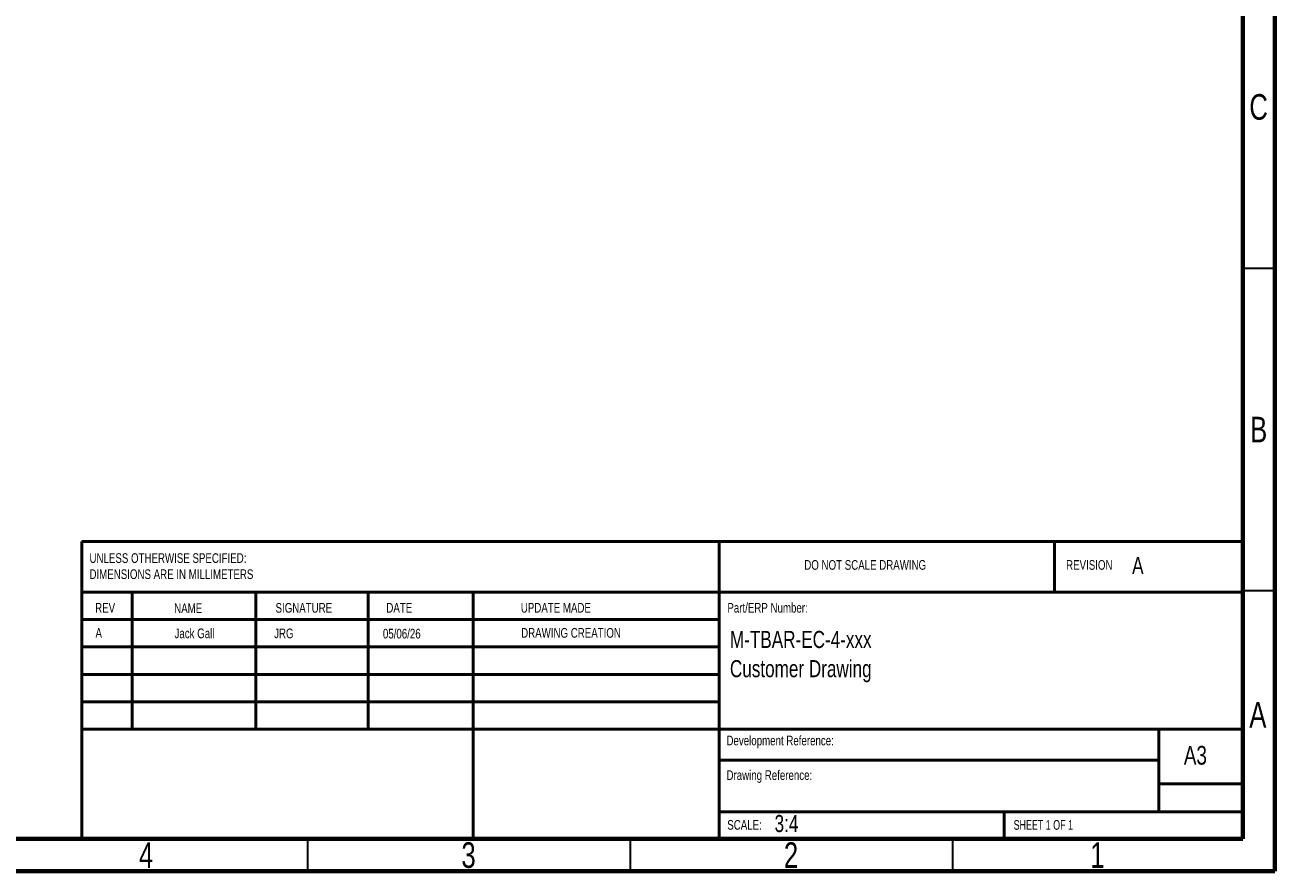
# Model space of a CAD drawing. Header units: millimetres. Extents: x 15 to 415, y 5 to 292.
# Tile 10 of 18: x 221 to 415, y 5 to 136. Entities that reach past the tile are written whole.
import ezdxf

# ---------------------------------------------------------------- set-up
doc = ezdxf.new("R2010")
doc.units = ezdxf.units.MM
doc.styles.add('SLDTEXTSTYLE0', font='TXT', dxfattribs={"width": 0.75})
doc.styles.add('SLDTEXTSTYLE1', font='TXT', dxfattribs={"width": 0.6875})

# ---------------------------------------------------------------- blocks, each defined once
blk = doc.blocks.new('SW_NOTE_0_2')
at = {"color": 0, "linetype": 'Continuous', "lineweight": 0, "char_height": 2.6458, "attachment_point": 1, "style": 'SLDTEXTSTYLE0'}
for s, insert in [('M-TBAR-EC-4-xxx', (0, 3.41)), ('Customer Drawing', (0, -1.12))]:
    blk.add_mtext(s, dxfattribs=dict(at, insert=insert))
blk = doc.blocks.new('SW_NOTE_0_3')
at = {"color": 0, "linetype": 'Continuous', "lineweight": 0, "char_height": 1.5, "attachment_point": 1, "style": 'SLDTEXTSTYLE0'}
for s, insert in [('UNLESS OTHERWISE SPECIFIED:', (0, 1.93)), ('DIMENSIONS ARE IN MILLIMETERS', (0, -0.57))]:
    blk.add_mtext(s, dxfattribs=dict(at, insert=insert))

msp = doc.modelspace()

# ---------------------------------------------------------------- linework, layer by layer
at = {"color": 7, "linetype": 'Continuous', "lineweight": 70}
for p, q in [((415, 292), (415, 5)), ((410, 287), (410, 10)), ((410, 10), (20, 10)), ((415, 5), (15, 5))]:
    msp.add_line(p, q, dxfattribs=at)
at = {"color": 7, "linetype": 'Continuous', "lineweight": 35}
for p, q in [((410, 98.5), (415, 98.5)), ((410, 48.5), (415, 48.5)), ((265, 10), (265, 5)), ((315, 10), (315, 5)), ((365, 10), (365, 5))]:
    msp.add_line(p, q, dxfattribs=at)
at = {"color": 7, "linetype": 'Continuous', "lineweight": 50}
for p, q in [((230, 56.084069), (410, 56.084069)), ((230, 56.084069), (230, 10)), ((328.8, 56.084069), (328.8, 10)), ((380.8, 48.25), (380.8, 56.084069)), ((410, 48.25), (230, 48.25)), ((237.8, 48.25), (237.8, 27)), ((256.990952, 48.25), (256.990952, 27)), ((274.398926, 48.25), (274.398926, 27)), ((290.650684, 10), (290.650684, 48.25)), ((328.8, 44), (230, 44)), ((328.8, 39.75), (230, 39.75)), ((328.8, 35.5), (230, 35.5)), ((328.8, 31.25), (230, 31.25)), ((284.6, 27), (230, 27)), ((284.6, 27), (410, 27)), ((397, 14.25), (397, 27)), ((397, 22.182065), (328.8, 22.182065)), ((410, 18.5), (397, 18.5)), ((410, 14.198294), (328.8, 14.198294)), ((373, 10), (373, 14.25))]:
    msp.add_line(p, q, dxfattribs=at)

# ---------------------------------------------------------------- block references
at = {"color": 7, "linetype": 'Continuous', "lineweight": 0}
for name, p in [('SW_NOTE_0_3', (231.188515, 52.350865)), ('SW_NOTE_0_2', (330.485547, 38.823585))]:
    msp.add_blockref(name, p, dxfattribs=at)

# ---------------------------------------------------------------- texts
for s, insert, char_height, attachment_point, style in [('C', (412.458659, 125.481927), 3.96875, 2, 'SLDTEXTSTYLE0'), ('B', (412.470602, 75.454469), 3.96875, 2, 'SLDTEXTSTYLE0'), ('DO NOT SCALE DRAWING', (342.019795, 53.217477), 1.5, 1, 'SLDTEXTSTYLE0'), ('REVISION', (382.613767, 53.217477), 1.5, 1, 'SLDTEXTSTYLE0'), ('A', (392.847482, 53.710401), 2.645833, 1, 'SLDTEXTSTYLE0'), ('REV', (232.062269, 46.561756), 1.5, 1, 'SLDTEXTSTYLE0'), ('SIGNATURE', (260.033588, 46.561756), 1.5, 1, 'SLDTEXTSTYLE0'), ('DATE', (277.214702, 46.576179), 1.5, 1, 'SLDTEXTSTYLE0'), ('UPDATE MADE', (298.065442, 46.576179), 1.5, 1, 'SLDTEXTSTYLE0'), ('Part/ERP Number:', (330.090161, 46.576179), 1.5, 1, 'SLDTEXTSTYLE0'), ('NAME', (244.322239, 46.501483), 1.5, 1, 'SLDTEXTSTYLE0'), ('A', (232.114948, 42.664773), 1.5, 1, 'SLDTEXTSTYLE0'), ('Jack Gall', (244.374918, 42.6045), 1.5, 1, 'SLDTEXTSTYLE0'), ('05/06/26', (276.68184, 42.560516), 1.5, 1, 'SLDTEXTSTYLE0'), ('DRAWING CREATION', (298.11812, 42.679196), 1.5, 1, 'SLDTEXTSTYLE0'), ('JRG', (259.815715, 42.6045), 1.5, 1, 'SLDTEXTSTYLE0'), ('A', (412.339688, 31.204469), 3.96875, 2, 'SLDTEXTSTYLE0'), ('Development Reference:', (329.953002, 25.986056), 1.5, 1, 'SLDTEXTSTYLE0'), ('A3', (400.871156, 24.406389), 2.9104167, 1, 'SLDTEXTSTYLE0'), ('Drawing Reference:', (329.953002, 20.617695), 1.5, 1, 'SLDTEXTSTYLE0'), ('3:4', (337.413671, 13.687834), 2.6458333, 1, 'SLDTEXTSTYLE0'), ('SCALE:', (330.073966, 12.900087), 1.5, 1, 'SLDTEXTSTYLE0'), ('SHEET 1 OF 1', (374.478294, 12.900087), 1.5, 1, 'SLDTEXTSTYLE1'), ('4', (239.960037, 9.454469), 3.96875, 2, 'SLDTEXTSTYLE0'), ('3', (289.960037, 9.454469), 3.96875, 2, 'SLDTEXTSTYLE0'), ('2', (339.960037, 9.454469), 3.96875, 2, 'SLDTEXTSTYLE0'), ('1', (387.460037, 9.454469), 3.96875, 2, 'SLDTEXTSTYLE0')]:
    msp.add_mtext(s, dxfattribs=dict(at, insert=insert, char_height=char_height, attachment_point=attachment_point, style=style))

doc.saveas('drawing.dxf')
